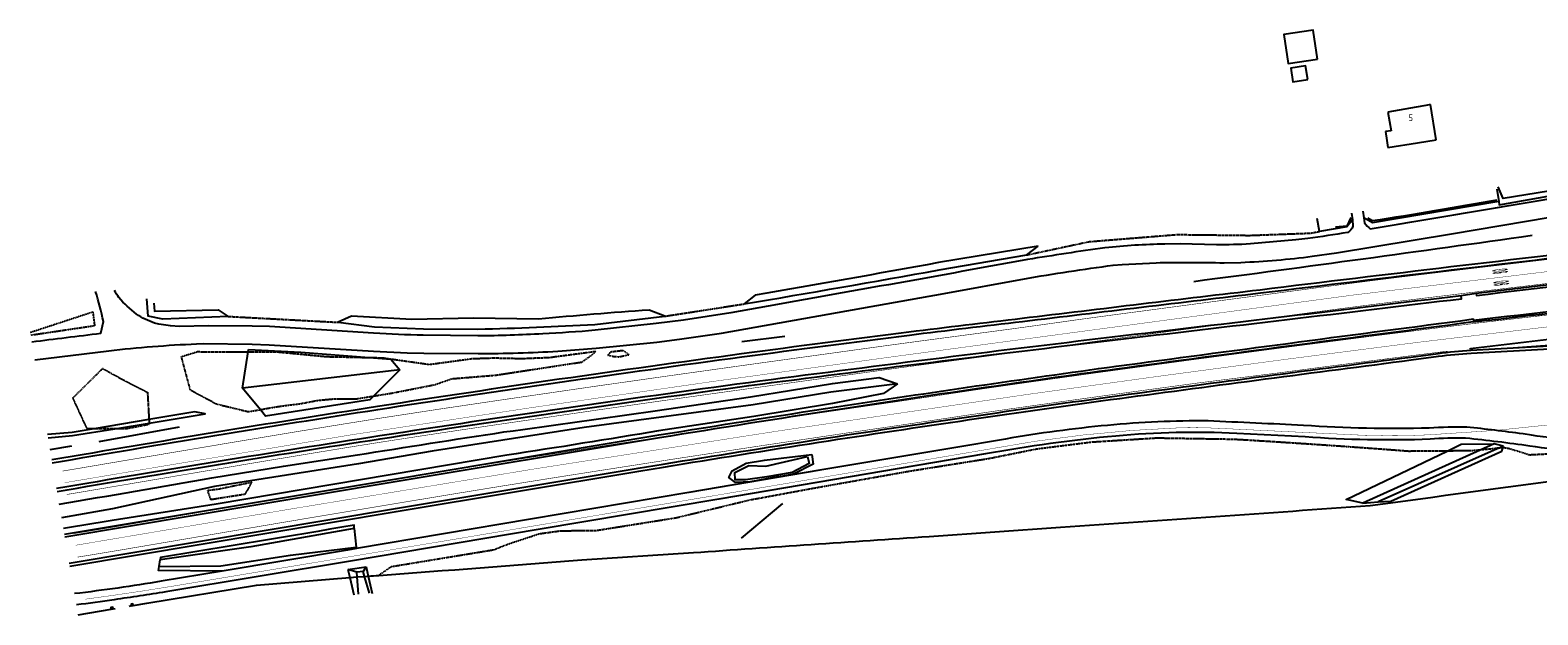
# Model space of a CAD drawing. Header units: metres. Extents: x 144112 to 146497, y 457631 to 458575.
# Tile 1 of 59: x 144112 to 144524, y 457631 to 457790. Entities that reach past the tile are written whole.
import ezdxf

# ---------------------------------------------------------------- set-up
doc = ezdxf.new("R2010")
doc.units = ezdxf.units.M
doc.header["$LTSCALE"] = 0.25
for name, pattern in [('GREPPEL', [100, 100, 0]), ('N237M200$0$030270', [0.75, 0.0675, -0.6825]), ('N237M200$0$13', [1, 0.25, -0.75]), ('N237M200$0$39', [3, 0.75, -2.25]), ('STIPPELFIJN', [0.375, 0.25, -0.125])]:
    doc.linetypes.add(name, pattern=pattern)
for name, color, linetype in [('B01_D', 1, 'CONTINUOUS'), ('B14_F', 1, 'CONTINUOUS'), ('N237M200$0$TM-L_03-27_10', 252, 'N237M200$0$030270'), ('N237M200$0$TM-L_1-3_45', 252, 'N237M200$0$13'), ('N237M200$0$TM-L_3-9_10', 252, 'N237M200$0$39'), ('N237M200$0$TM-L_C_15', 252, 'CONTINUOUS'), ('N237M200$0$TM-SYMBOOL', 252, 'CONTINUOUS'), ('ONDERGROND', 7, 'CONTINUOUS'), ('TER-T02', 3, 'RASTER'), ('TER-T04', 3, 'HAAG'), ('TER-T07', 3, 'GREPPEL'), ('TER-T09', 6, 'CONTINUOUS'), ('TOPOT05', 3, 'STIPPELFIJN'), ('TOPOT50', 6, 'CONTINUOUS'), ('WEG-T01', 7, 'CONTINUOUS'), ('WEG-T21', 12, 'CONTINUOUS'), ('Z02', 7, 'CONTINUOUS')]:
    doc.layers.add(name, color=color, linetype=linetype)
doc.styles.add('ISO', font='ISO')
doc.linetypes.add('HAAG', pattern='A,0.25,-0.25,[151,BLOK.SHX,S=0.25,R=0,X=0,Y=0],-0.25,0.25', length=1)
doc.linetypes.add('RASTER', pattern='A,0.25,-0.25,[150,BLOK.SHX,S=0.25,R=0,X=0,Y=0],-0.25,0.25', length=1)

# ---------------------------------------------------------------- blocks, each defined once
blk = doc.blocks.new('N237M200$0$km80')
at = {"layer": 'N237M200$0$TM-SYMBOOL'}
h = blk.add_hatch(color=256, dxfattribs=at)
edge = h.paths.add_edge_path()
edge.add_arc((-0.49, 3.9), 0.28, 18.1666, 49.3449, ccw=False)
edge.add_arc((-2.58, 3.22), 2.47, 7.5378, 18.0078, ccw=False)
edge.add_arc((-5.67, 2.96), 5.58, 2.031, 6.0763, ccw=False)
edge.add_arc((-5.85, 2.91), 5.76, -4.5788, 2.4253, ccw=False)
edge.add_arc((-4.03, 2.63), 3.92, 350.2399, 357.284, ccw=False)
edge.add_arc((-3.53, 1.25), 3.45, 4.5834, 12.1043, ccw=False)
edge.add_arc((-5.15, 1.06), 5.08, -3.3016, 5.2322, ccw=False)
edge.add_arc((-3.26, 0.8), 3.17, 345.5018, 359.3572, ccw=False)
edge.add_arc((-1.1, 0.27), 0.949, 333.2236, 344.0931, ccw=False)
edge.add_arc((-0.39, -0.1), 0.152, 311.7538, 335.6834, ccw=False)
edge.add_arc((-0.33, -0.16), 0.0582, 228.4026, 310.3602, ccw=False)
edge.add_arc((-0.24, -0.08), 0.183, 202.8699, 225.0195, ccw=False)
edge.add_arc((0.38, 0.25), 0.882, 195.7067, 207.0348, ccw=False)
edge.add_arc((2.9, 0.91), 3.49, 182.367, 194.9985, ccw=False)
edge.add_arc((4.98, 1.12), 5.57, 175.8662, 183.6395, ccw=False)
edge.add_arc((3.71, 1.23), 4.3, 170.0954, 176.0514, ccw=False)
edge.add_arc((3.34, 2.63), 3.92, 182.716, 189.7601, ccw=False)
edge.add_arc((8.45, 2.97), 9.05, 178.847, 183.3064, ccw=False)
edge.add_arc((4.98, 2.96), 5.58, 173.9237, 177.969, ccw=False)
edge.add_arc((2.74, 3.07), 3.34, 164.0623, 171.7831, ccw=False)
edge.add_arc((-0.19, 3.89), 0.298, 134.1111, 162.0845, ccw=False)
edge.add_arc((-0.35, 4.06), 0.0662, 51.9937, 131.7459, ccw=False)
edge = h.paths.add_edge_path(flags=16)
edge.add_arc((-0.35, 3.42), 0.0533, 41.9907, 138.0093, ccw=False)
edge.add_arc((-0.53, 3.29), 0.272, 15.6301, 36.4386, ccw=False)
edge.add_arc((-2.45, 2.95), 2.22, 0.3005, 10.7552, ccw=False)
edge.add_arc((-2.88, 2.78), 2.66, -9.1926, 3.9081, ccw=False)
edge.add_arc((-0.44, 2.38), 0.185, 322.6068, 354.0553, ccw=False)
edge.add_arc((-0.34, 2.3), 0.0572, 216.0874, 323.9126, ccw=False)
edge.add_arc((-0.24, 2.38), 0.185, 185.9447, 217.3932, ccw=False)
edge.add_arc((3.5, 2.91), 3.96, 179.1488, 187.9616, ccw=False)
edge.add_arc((1.73, 2.99), 2.19, 170.0156, 180.5617, ccw=False)
edge.add_arc((-0.19, 3.32), 0.237, 145.1324, 168.5778, ccw=False)
edge = h.paths.add_edge_path(flags=16)
edge.add_arc((-0.34, 1.63), 0.0667, 47.3097, 128.2265, ccw=False)
edge.add_arc((-0.44, 1.53), 0.205, 4.356, 43.6984, ccw=False)
edge.add_arc((-2.92, 1.08), 2.73, 4.3368, 9.9721, ccw=False)
edge.add_arc((-5.83, 1.08), 5.63, -2.0841, 2.0804, ccw=False)
edge.add_arc((-1.3, 0.9), 1.1, 345.3164, 358.6822, ccw=False)
edge.add_arc((-0.47, 0.68), 0.238, 315.9079, 344.5639, ccw=False)
edge.add_arc((-0.33, 0.55), 0.0466, 226.9434, 311.1532, ccw=False)
edge.add_arc((-0.26, 0.65), 0.16, 200.5878, 232.5673, ccw=False)
edge.add_arc((0.73, 0.93), 1.19, 183.0248, 196.7203, ccw=False)
edge.add_arc((5.62, 1.21), 6.1, 179.3848, 183.1719, ccw=False)
edge.add_arc((1.11, 1.25), 1.58, 169.0024, 179.2198, ccw=False)
edge.add_arc((-0.24, 1.53), 0.2, 133.2162, 174.4161, ccw=False)
edge = h.paths.add_edge_path(flags=16)
edge.add_arc((-0.27, 3.1), 0.679, 5.8952, 26.9532, ccw=False)
edge.add_arc((-3.8, 2.51), 4.25, 2.8463, 8.9356, ccw=False)
edge.add_arc((-14.01, 2.03), 14.48, 0.1377, 2.7551, ccw=False)
edge.add_arc((-12.28, 1.84), 12.75, -2.0839, 1.0074, ccw=False)
edge.add_arc((-5.51, 1.53), 5.98, 354.2774, 358.5436, ccw=False)
edge.add_arc((-0.67, 0.96), 1.11, 340.6916, 358.6083, ccw=False)
edge.add_arc((0.25, 0.64), 0.127, 309.9223, 340.4895, ccw=False)
edge.add_arc((0.31, 0.56), 0.0318, 222.1479, 316.0345, ccw=False)
edge.add_arc((0.39, 0.64), 0.147, 200.1249, 225.5208, ccw=False)
edge.add_arc((2.17, 1.09), 1.98, 184.7142, 194.6866, ccw=False)
edge.add_arc((8.72, 1.82), 8.57, 182.9838, 185.9608, ccw=False)
edge.add_arc((17.81, 2.1), 17.66, 180.1119, 182.3438, ccw=False)
edge.add_arc((52.01, 1.23), 51.87, 178.353, 179.0836, ccw=False)
edge.add_arc((9.34, 2.15), 9.2, 173.6195, 176.4286, ccw=False)
edge.add_arc((1.38, 3.01), 1.19, 160.1575, 171.9147, ccw=False)
edge.add_arc((0.3, 3.38), 0.047, 35.6377, 145.9532, ccw=False)
edge = h.paths.add_edge_path()
edge.add_arc((0.38, 4.02), 0.178, 139.2144, 155.6357)
edge.add_arc((2.04, 3.39), 1.96, 158.9666, 174.588)
edge.add_arc((19.15, 1.44), 19.17, 173.6163, 175.098)
edge.add_arc((17.8, 2.07), 17.78, 176.7503, 180.6695)
edge.add_arc((12.49, 1.76), 12.47, 179.5473, 184.3452)
edge.add_arc((12.07, 2.21), 12.1, 186.6151, 189.1018)
edge.add_arc((2.02, 0.57), 1.91, 188.2059, 201.567)
edge.add_arc((0.43, -0.02), 0.224, 210.8093, 225.4627)
edge.add_arc((0.31, -0.14), 0.0529, 223.7419, 307.9203)
edge.add_arc((0.24, -0.05), 0.164, 309.7014, 332.3424)
edge.add_arc((-1.19, 0.54), 1.72, 336.877, 351.8273)
edge.add_arc((-5.36, 1.25), 5.95, 350.8524, 355.897)
edge.add_arc((-16.63, 1.78), 17.23, 356.7968, 360.2686)
edge.add_arc((-18.39, 1.86), 18.99, 359.9997, 363.6709)
edge.add_arc((-10.16, 2.31), 10.75, 4.1011, 6.7433)
edge.add_arc((-1.51, 3.33), 2.03, 6.9495, 22.0861)
edge.add_arc((0.24, 4.03), 0.149, 22.7432, 42.4067)
edge.add_arc((0.3, 4.09), 0.0673, 40.0788, 139.9212)
blk = doc.blocks.new('N237_ondergrond1')
at = {"layer": 'B01_D', "color": 8}
for points in [[(144494.02, 457769.96), (144487.27, 457768.78)], [(144494.21, 457769.99), (144494.02, 457769.96)], [(144495.77, 457760.38), (144494.21, 457769.99)], [(144487.27, 457768.78), (144482.62, 457767.96)], [(144482.62, 457767.96), (144483.47, 457762.85)], [(144483.47, 457762.85), (144481.94, 457762.62)], [(144481.94, 457762.62), (144482.32, 457760.17)], [(144482.32, 457760.17), (144482.61, 457758.27)], [(144482.61, 457758.27), (144490.68, 457759.56)], [(144490.68, 457759.56), (144495.77, 457760.38)]]:
    blk.add_lwpolyline(points, dxfattribs=at)
at = {"layer": 'B14_F', "color": 8}
for points in [[(144463.4, 457782.42), (144462.22, 457790.33), (144454.18, 457789.12), (144455.36, 457781.21), (144463.4, 457782.42)], [(144460.72, 457776.87), (144460.13, 457780.59), (144456.08, 457779.95), (144456.68, 457776.22), (144460.72, 457776.87)]]:
    blk.add_lwpolyline(points, dxfattribs=at)
at = {"layer": 'N237M200$0$TM-L_03-27_10', "color": 8, "const_width": 0.1, "flags": 128}
blk.add_lwpolyline([(144669.98, 457717.94, 0.030685), (144639.64, 457712.24), (144635.23, 457710.81, -0.02057), (144614.62, 457703.05, -0.009232), (144586.99, 457694.33, -0.032872), (144549.49, 457685.57, -0.028318), (144493.48, 457679.74, -0.020539), (144476, 457679.63), (144436.87, 457681.51, 0.020743), (144425.81, 457681.68, 0.028304), (144386.25, 457677.98, -0.00108), (144150.79, 457638.4, -0.007743), (144126.88, 457634.84, -0.007743)], format="xyb", dxfattribs=at)
at = {"layer": 'N237M200$0$TM-L_1-3_45', "color": 8, "const_width": 0.45, "flags": 128}
blk.add_lwpolyline([(144504.88, 457703.27), (144601.26, 457714.72, 0.010932), (144632.85, 457719.27)], format="xyb", dxfattribs=at)
at = {"layer": 'N237M200$0$TM-L_3-9_10', "color": 8, "const_width": 0.1, "flags": 128}
for points in [[(144121.24, 457666.66), (144146.82, 457670.98), (144200.16, 457679.86, -0.004883), (144347.94, 457701.16), (144473.37, 457717.98), (144601.61, 457733.45, 0.011912), (144645.58, 457740.42)], [(144654.8, 457726.82, -0.015595), (144611.44, 457719.54), (144592.97, 457717.2), (144490.83, 457705.03, 0.003627), (144384.02, 457690.77, 0.006546), (144182.81, 457659.45), (144124.27, 457649.58)]]:
    blk.add_lwpolyline(points, format="xyb", dxfattribs=at)
at = {"layer": 'N237M200$0$TM-L_C_15', "color": 8, "const_width": 0.15, "flags": 128}
for points in [[(144332.51, 457702.31, -0.001482), (144354.71, 457705.35), (144378.83, 457708.55, 0.001807), (144396.62, 457711.03), (144401.93, 457711.76), (144461.9, 457719.75, -0.001308), (144479.49, 457722.04), (144486.03, 457722.85), (144502.14, 457724.8), (144549.24, 457730.39), (144570.68, 457733.01), (144593.62, 457735.73), (144601.2, 457736.68, 0.00412), (144611.64, 457738.13), (144614.45, 457738.55), (144630.01, 457741), (144633.49, 457741.58), (144642.2, 457743.11), (144645.56, 457743.73), (144651.64, 457744.93)], [(144550, 457723.93), (144502.91, 457718.35), (144486.82, 457716.4), (144480.3, 457715.59, 0.001308), (144462.75, 457713.31), (144402.8, 457705.31), (144397.51, 457704.59, -0.001808), (144379.71, 457702.11), (144355.56, 457698.91, 0.00148), (144333.46, 457695.88, 0.000998), (144282.16, 457688.74), (144267.16, 457686.59), (144240.95, 457682.78, 0.00214), (144208.6, 457677.91, 0.001869), (144186.67, 457674.36, 0.001027), (144147.36, 457667.77), (144121.81, 457663.44)], [(144451.87, 457696.26, -0.002239), (144499.03, 457702.32), (144555.25, 457706.46), (144568.92, 457708), (144590.73, 457710.61, 0.003581), (144606.46, 457712.52, 0.006782), (144614.73, 457713.7), (144637.31, 457717.24), (144640.47, 457717.76, 0.004819), (144656.77, 457720.85)], [(144553.81, 457715.81), (144538.77, 457713.97), (144531.82, 457713.14), (144508.12, 457710.42), (144496.59, 457709.02), (144479.1, 457706.82, 0.002287), (144401.33, 457696.47), (144383.56, 457693.98), (144371.45, 457692.24), (144347.88, 457688.72, 0.00159), (144316.86, 457684.15, 0.002394), (144245.26, 457673.07), (144227.4, 457670.17, 0.000818), (144182.27, 457662.65, 0.000447), (144134.51, 457654.53), (144123.71, 457652.74)], [(144332.58, 457702.32, 0.001421), (144266.23, 457693.03), (144240.01, 457689.21), (144223.8, 457686.81), (144207.6, 457684.33), (144196.6, 457682.57), (144185.61, 457680.78), (144165.94, 457677.5, 0.00038), (144120.68, 457669.84, 0.00038)], [(144451.84, 457696.55), (144464.43, 457698.22, -0.001575), (144498.99, 457702.62, -0.001575)], [(144335.71, 457680.38), (144348.83, 457682.29), (144368.34, 457685.21), (144379.3, 457686.81, -0.001584), (144416.28, 457691.96), (144431.29, 457693.99), (144451.84, 457696.55)], [(144124.84, 457646.34), (144135.6, 457648.12), (144177.3, 457655.22, -0.000787), (144203.8, 457659.67), (144228.46, 457663.76, -0.001888), (144264.14, 457669.48, -0.002508), (144335.73, 457680.38)]]:
    blk.add_lwpolyline(points, format="xyb", dxfattribs=at)
at = {"layer": 'TER-T02', "color": 8, "flags": 128}
for points in [[(144512.36, 457746.91), (144512.95, 457743.5)], [(144512.95, 457743.5), (144478.44, 457737.66), (144476.01, 457739.08)], [(144463.97, 457735.32), (144463.33, 457738.83)], [(144472.99, 457738.54), (144471.37, 457736.55), (144463.97, 457735.32)], [(144317.91, 457706.62), (144306.23, 457705.14)], [(144140, 457633.09), (144143.67, 457633.75), (144173.62, 457638.72), (144199.13, 457640.77)], [(144199.13, 457640.77), (144201.13, 457640.92)], [(144201.13, 457640.92), (144203.18, 457641.07)], [(144203.18, 457641.07), (144204.14, 457641.15)], [(144140, 457633.09), (144139.91, 457633.57), (144139.43, 457633.49), (144139.51, 457633.01)], [(144124.93, 457630.56), (144133.97, 457632.09)], [(144134.48, 457632.17), (144134.39, 457632.67), (144133.89, 457632.59), (144133.97, 457632.09)], [(144133.97, 457632.09), (144134.48, 457632.17)], [(144135.1, 457632.14), (144134.48, 457632.17)], [(144139.51, 457633.01), (144138.87, 457632.89)], [(144139.51, 457633.01), (144140, 457633.09)]]:
    blk.add_lwpolyline(points, dxfattribs=at)
for points in [[(144429.61, 457721.69, 0.002888), (144522.03, 457734.29)], [(144207.04, 457641.36, 0.00194), (144262.45, 457645.6), (144292.95, 457647.58, -0.001718), (144357.32, 457651.97), (144393.23, 457654.54, 0.001461), (144477.81, 457660.46, 0.000722), (144532.58, 457667.88)], [(144204.14, 457641.15, 0.000101), (144207.04, 457641.36)]]:
    blk.add_lwpolyline(points, format="xyb", dxfattribs=at)
at = {"layer": 'TER-T04', "color": 8, "flags": 128}
blk.add_lwpolyline([(144512.32, 457743.86, -0.004396), (144478.41, 457738.18), (144477.17, 457738.95)], format="xyb", dxfattribs=at)
blk.add_lwpolyline([(144472.5, 457739.11), (144471.41, 457736.75), (144468.27, 457736.45)], dxfattribs=at)
at = {"layer": 'TER-T07', "color": 8}
for points in [[(144130.7, 457677.9), (144152.65, 457681.92)], [(144117.27, 457675.74), (144123.25, 457676.74)], [(144317.29, 457661.02), (144306.03, 457651.51)]]:
    blk.add_lwpolyline(points, dxfattribs=at)
at = {"layer": 'TER-T09', "color": 8}
for points in [[(144169.85, 457692.46), (144171.36, 457702.42)], [(144171.36, 457702.42), (144171.46, 457703.11)], [(144171.46, 457703.11), (144185.74, 457702.32), (144204.41, 457700.88)], [(144204.41, 457700.88), (144210.3, 457700.43), (144212.8, 457697.49)], [(144212.8, 457697.49), (144205.48, 457690.24)], [(144174.74, 457686.55), (144169.85, 457692.46)], [(144205.48, 457690.24), (144204.58, 457689.34), (144176.13, 457684.86), (144174.74, 457686.55)], [(144507.79, 457675.59), (144475.77, 457661.08)], [(144479.97, 457661.41), (144483.38, 457661.6), (144513.72, 457675.33), (144513.89, 457675.84), (144514.03, 457676.26)], [(144511.63, 457677.33), (144507.79, 457675.59)], [(144514.15, 457676.64), (144511.63, 457677.33)], [(144514.03, 457676.26), (144514.15, 457676.64)], [(144475.77, 457661.08), (144479.97, 457661.41)]]:
    blk.add_lwpolyline(points, dxfattribs=at)
for points in [[(144119.79, 457660.85, 0.003495), (144161.47, 457668.01), (144181.02, 457671.19), (144201.21, 457674.28, -0.002081), (144241.2, 457680.54, 0.002967), (144282.54, 457686.33), (144308.51, 457690.12), (144330.97, 457693.8), (144343.69, 457695.45), (144348.71, 457693.68)], [(144348.71, 457693.68), (144344.84, 457691.08), (144330.97, 457688.29), (144309.51, 457684.75), (144283.42, 457680.81, -0.003232), (144242, 457674.19), (144162.67, 457660.82), (144134.26, 457656.39, -0.000709), (144120.92, 457654.19, -0.000709)]]:
    blk.add_lwpolyline(points, format="xyb", dxfattribs=at)
at = {"layer": 'TOPOT05', "color": 8, "flags": 128}
for points in [[(144384, 457728.91), (144400.98, 457732.54), (144424.99, 457734.48), (144444.85, 457734.25), (144461.54, 457734.87), (144463.97, 457735.32)], [(144111.84, 457707.76), (144128.94, 457713.38), (144129.44, 457709.51), (144111.98, 457706.92)], [(144165.88, 457712.11), (144195.91, 457710.5)], [(144285.17, 457712.16), (144306.83, 457715.53)], [(144174.74, 457686.55), (144171.41, 457685.99), (144162.78, 457688.09), (144155.62, 457691.94), (144153.15, 457701.14), (144157.48, 457702.48), (144171.36, 457702.42)], [(144171.36, 457702.42), (144179.5, 457702.41), (144192.75, 457701.13), (144204.41, 457700.88)], [(144204.41, 457700.88), (144208.09, 457700.81), (144220.86, 457699), (144232.45, 457700.58), (144238.45, 457700.78), (144246.03, 457700.61), (144253.56, 457700.9), (144266.23, 457702.58)], [(144266.23, 457702.58), (144265.48, 457701.72), (144262.46, 457699.55), (144238.95, 457695.97), (144226.99, 457694.99), (144222.29, 457693.36), (144210.8, 457691.1), (144205.48, 457690.24)], [(144129.3, 457681.4), (144127.42, 457681.4), (144123.52, 457689.83), (144131.65, 457697.89)], [(144144.35, 457682.95), (144144.37, 457682.58), (144138.41, 457681.43), (144134.95, 457681.42)], [(144144.29, 457683.95), (144144.35, 457682.95)], [(144134.95, 457681.42), (144129.3, 457681.4)], [(144507.79, 457675.59), (144505.43, 457675.38), (144498.78, 457675.32)], [(144512.99, 457676.13), (144511.49, 457675.93), (144507.79, 457675.59)], [(144514.03, 457676.26), (144512.99, 457676.13)], [(144532.58, 457667.88), (144532.34, 457669.64), (144530.18, 457674.67), (144521.27, 457674.22), (144515.85, 457675.92), (144514.03, 457676.26)]]:
    blk.add_lwpolyline(points, dxfattribs=at)
for points in [[(144273.79, 457702.85), (144275.46, 457701.58), (144272.71, 457701), (144271.32, 457701.05), (144269.58, 457701.43), (144270.46, 457702.47)], [(144172.38, 457666.86), (144170.5, 457663.49), (144161.21, 457662.02), (144160.32, 457664.6), (144163.37, 457664.98)]]:
    blk.add_lwpolyline(points, close=True, dxfattribs=at)
for points in [[(144131.65, 457697.89, 0.015188), (144143.89, 457691.37), (144144.29, 457683.95)], [(144205.48, 457690.24), (144201.14, 457689.54), (144194.9, 457689.5), (144190.39, 457689.08), (144185.33, 457688.12, 0.022568), (144174.74, 457686.55)], [(144498.78, 457675.32), (144488.31, 457675.24, 0.004277), (144440.78, 457678.48), (144419.5, 457678.83), (144401.8, 457677.72), (144386.75, 457675.84), (144373.6, 457673.2), (144352.05, 457669.77), (144325.68, 457665.08), (144308.42, 457661.9), (144288.22, 457657.01), (144266.58, 457653.56), (144256.63, 457653.44), (144250.9, 457652.65), (144242.14, 457649.75), (144238.43, 457648.27), (144210.38, 457643.65), (144207.04, 457641.36)]]:
    blk.add_lwpolyline(points, format="xyb", dxfattribs=at)
at = {"layer": 'TOPOT50', "color": 8}
for points in [[(144571.26, 457752.76), (144545.07, 457749.36), (144514.11, 457744.36), (144512.77, 457747.47)], [(144512.95, 457743.5), (144513, 457742.57), (144545.23, 457748.34), (144571.26, 457752.76)], [(144384, 457728.91), (144387.13, 457731.33)], [(144165.88, 457712.11), (144148.04, 457711.35), (144144.09, 457712.19), (144143.66, 457716.9)], [(144145.62, 457715.75), (144145.78, 457713.54), (144163.21, 457713.91), (144165.88, 457712.11)], [(144285.17, 457712.16), (144280.88, 457713.83)], [(144212.8, 457697.49), (144169.85, 457692.46)], [(144348.71, 457693.68), (144330.5, 457691.44), (144309.27, 457687.99), (144263.11, 457681.76), (144221.59, 457675.33), (144201.55, 457671.84), (144162.18, 457665.61), (144134.29, 457659.55), (144120.43, 457657.1)], [(144144.29, 457683.95), (144129.3, 457681.4)], [(144134.95, 457681.42), (144144.35, 457682.95)], [(144156.77, 457686.08), (144144.29, 457683.95)], [(144144.35, 457682.95), (144159.63, 457685.45), (144156.77, 457686.08)], [(144129.3, 457681.4), (144123.33, 457680.39), (144116.57, 457679.85)], [(144116.73, 457678.94), (144123.36, 457679.53), (144134.95, 457681.42)], [(144475.77, 457661.08), (144471.24, 457662.12), (144498.78, 457675.32)], [(144512.99, 457676.13), (144512.47, 457675.89), (144479.97, 457661.41)], [(144498.78, 457675.32), (144502.62, 457677.16), (144511.63, 457677.33)], [(144514.15, 457676.64), (144512.99, 457676.13)], [(144200.3, 457654.19), (144172.07, 457649.18), (144147.32, 457645.59)], [(144200.3, 457654.19), (144200.84, 457649.08)], [(144147.09, 457643.82), (144163.93, 457643.98), (144182.9, 457646.86), (144200.84, 457649.08)], [(144200.84, 457649.08), (144200.92, 457648.66)], [(144164.26, 457642.54), (144146.91, 457642.65), (144147.09, 457643.82)], [(144147.09, 457643.82), (144147.32, 457645.59)], [(144198.63, 457642.96), (144203.57, 457643.68)], [(144201.02, 457642.25), (144198.63, 457642.96)], [(144198.63, 457642.96), (144199.13, 457640.77)], [(144202.78, 457642.44), (144201.02, 457642.25)], [(144201.13, 457640.92), (144201.02, 457642.25)], [(144203.57, 457643.68), (144202.78, 457642.44)], [(144203.18, 457641.07), (144202.78, 457642.44)], [(144203.57, 457643.68), (144204.14, 457641.15)], [(144199.13, 457640.77), (144200.22, 457636.04)], [(144201.54, 457636.26), (144201.13, 457640.92)], [(144204.51, 457636.45), (144203.18, 457641.07)], [(144204.14, 457641.15), (144205.22, 457636.36)]]:
    blk.add_lwpolyline(points, dxfattribs=at)
for points in [[(144387.13, 457731.33), (144359.89, 457726.82, -0.002833), (144309.84, 457717.91), (144306.83, 457715.53)], [(144306.83, 457715.53, 0.003411), (144360.1, 457724.84), (144384, 457728.91)], [(144280.88, 457713.83, 0.007361), (144250.67, 457711.35), (144232.92, 457711.61), (144216.05, 457711.3), (144199.57, 457712.22), (144195.91, 457710.5)], [(144195.91, 457710.5), (144205.85, 457709.3), (144219.25, 457708.74), (144234.13, 457708.64, 0.008204), (144266.04, 457709.92), (144285.17, 457712.16)], [(144200.3, 457654.19), (144200.3, 457655.07, -0.002269), (144147.44, 457646.21), (144147.32, 457645.59)]]:
    blk.add_lwpolyline(points, format="xyb", dxfattribs=at)
blk.add_lwpolyline([(144325.34, 457674.39), (144325.69, 457671.73), (144320.28, 457668.96, 0.007324), (144308.57, 457666.95), (144304.42, 457666.73), (144302.65, 457668.09), (144303.54, 457669.9), (144307.33, 457671.97), (144312.4, 457672.81)], format="xyb", close=True, dxfattribs=at)
blk.add_lwpolyline([(144324.14, 457673.86), (144324.55, 457671.89), (144319.97, 457669.48), (144313.04, 457668.26), (144307.17, 457667.5), (144304.41, 457667.45), (144304.31, 457669.45), (144308.13, 457671.4), (144312.7, 457671.23)], close=True, dxfattribs=at)
at = {"layer": 'WEG-T01', "color": 8}
for points in [[(144476.01, 457739.08), (144476.25, 457737.64, 0.084214), (144477.8, 457736.08, 0.001878), (144599.23, 457756.65), (144635.79, 457762.73)], [(144113.12, 457700.25), (144133.3, 457702.74, -0.017214), (144157.3, 457704.62), (144159.09, 457704.67), (144172.46, 457704.52), (144177.15, 457704.36), (144205.56, 457702.64), (144214.8, 457702.17), (144219.39, 457702.07), (144234.22, 457701.98, 0.016547), (144255.96, 457702.63), (144266.41, 457703.43), (144283.01, 457705.11), (144289.17, 457705.85), (144300.67, 457707.56), (144361.4, 457718.39), (144383.37, 457722.41, -0.007586), (144407.59, 457726.11), (144410.02, 457726.32), (144419.29, 457726.78, -0.010395), (144437.88, 457726.76), (144442.44, 457726.87, 0.020535), (144461.97, 457728.53), (144468.59, 457729.52), (144499.97, 457734.69), (144546.84, 457742.63)], [(144651.14, 457745.99, -0.014667), (144624.59, 457741.13, -0.013676), (144581.02, 457735.13), (144551.95, 457731.72, 0.001776), (144447.69, 457719.32, 0.000576), (144382.74, 457711.53, 0.002856), (144351.83, 457707.79, 0.00277), (144306.09, 457701.84, 0.005341), (144206.68, 457687.47, 0.004219), (144117.75, 457672.88, 0.004219)], [(144117.89, 457672.09, -0.00422), (144206.8, 457686.68, -0.005341), (144306.2, 457701.04, -0.002771), (144351.93, 457707, -0.002856), (144382.83, 457710.74, -0.000576), (144447.79, 457718.52, -0.001776), (144552.04, 457730.92), (144581.11, 457734.34, 0.013674), (144624.71, 457740.34, 0.014811), (144651.57, 457745.26)], [(144472.99, 457738.54), (144473.06, 457736.74, -0.166436), (144471.68, 457735.08, -0.009535), (144460.72, 457733.39), (144457.48, 457733.02), (144445.07, 457731.9, -0.01379), (144435.77, 457731.69), (144425.89, 457731.92), (144421.66, 457731.87, 0.019816), (144405.36, 457730.88, 0.005874), (144384.23, 457727.64, -0.001394), (144303.22, 457713.13), (144290.23, 457711.09), (144282.78, 457710.13), (144266.15, 457708.31, -0.008251), (144251.82, 457707.36, -0.010702), (144234.09, 457706.77), (144219.19, 457706.94, -0.011712), (144205.63, 457707.54), (144177.17, 457709.32), (144172.51, 457709.47), (144160.58, 457709.58), (144152.59, 457709.38), (144150.2, 457709.5), (144146.96, 457710), (144145.82, 457710.28, -0.066703), (144140.85, 457712.74, -0.045268), (144136.07, 457717.25, -0.028511), (144134.87, 457719.22)], [(144653.35, 457738.18, -0.008171), (144634.54, 457734.71, -0.00613), (144607.69, 457730.54), (144594.46, 457728.83), (144506.75, 457718.36)], [(144506.03, 457710.63, 0.003069), (144553.76, 457716.26), (144557.32, 457716.91), (144581.39, 457722.22), (144585.33, 457722.93), (144589.17, 457723.52, 0.006093), (144606.24, 457725.59), (144625.58, 457728.34), (144633.05, 457729.54), (144654.21, 457733.53)], [(144534.52, 457678.36, -0.029406), (144521.83, 457679.67), (144519.51, 457680.01, 0.008121), (144504.16, 457681.87, 0.021808), (144493.92, 457681.58, -0.024063), (144459.59, 457682.34, 0.00078), (144433.49, 457683.54, 0.02614), (144406.08, 457682.34, 0.019046), (144378.16, 457678.61), (144364.09, 457676.21), (144327.49, 457670.11), (144291.69, 457663.95), (144248.51, 457656.73), (144200.92, 457648.66)], [(144112.28, 457705.17, -0.000416), (144131.1, 457707.51), (144131.87, 457710.68, 0.013995), (144129.73, 457718.89)], [(144502.58, 457717.75, -0.000647), (144407.36, 457706.43, 0.002663), (144308.01, 457694, 0.004438), (144207.34, 457679.46, 0.004347), (144119.08, 457665.06, 0.004347)], [(144119.21, 457664.28, -0.004347), (144207.46, 457678.67, -0.004438), (144308.12, 457693.21, -0.002663), (144407.45, 457705.63, 0.000647), (144502.68, 457716.95), (144502.58, 457717.75)], [(144534.43, 457675.34, -0.029491), (144521.34, 457676.68, 0.009045), (144503.85, 457678.84, 0.021223), (144494.13, 457678.56, -0.028151), (144459.98, 457679.21), (144441.37, 457680.15, 0.035937), (144408.29, 457679.42, 0.02234), (144372.75, 457674.52), (144349.17, 457670.59), (144299.9, 457662.21), (144250.57, 457653.91), (144199.32, 457645.27), (144148.85, 457636.84, -0.004563), (144134.78, 457634.7, -0.007006), (144124.47, 457633.29, -0.007006)], [(144121.2, 457652.57), (144209.71, 457667.4), (144283.56, 457679.73, -0.001465), (144332.06, 457687.41, -0.003876), (144408.38, 457698.49, -0.000915), (144502.43, 457710.93), (144505.92, 457711.42), (144505.97, 457711.02)], [(144506.03, 457710.63), (144502.53, 457710.13, 0.000915), (144408.48, 457697.7, 0.003876), (144332.18, 457686.62, 0.001465), (144283.69, 457678.94), (144209.85, 457666.61), (144121.33, 457651.79)], [(144122.53, 457644.69), (144211.62, 457659.58), (144277.89, 457670.64), (144284.69, 457671.74, -0.002218), (144327.19, 457678.53, -0.004156), (144409.29, 457690.51, -0.001226), (144488.88, 457701), (144496.33, 457702, -0.018382), (144505.27, 457702.85), (144549.78, 457705.32)], [(144122.67, 457643.9), (144211.75, 457658.79), (144278.02, 457669.85), (144284.82, 457670.95, -0.002218), (144327.32, 457677.74, -0.004155), (144409.39, 457689.72, -0.001226), (144488.99, 457700.21), (144496.43, 457701.21, -0.018378), (144505.32, 457702.05), (144549.82, 457704.52), (144549.78, 457705.32)], [(144164.26, 457642.54), (144147.59, 457639.76, -0.014208), (144123.95, 457636.36, -0.014208)]]:
    blk.add_lwpolyline(points, format="xyb", dxfattribs=at)
for points in [[(144472.69, 457740.35), (144472.99, 457738.54)], [(144475.8, 457740.85), (144476.01, 457739.08)], [(144506.75, 457718.36), (144502.58, 457717.75)], [(144505.97, 457711.02), (144506.03, 457710.63)], [(144200.92, 457648.66), (144198.52, 457648.25), (144164.26, 457642.54)]]:
    blk.add_lwpolyline(points, dxfattribs=at)
at = {"layer": 'WEG-T21', "color": 8}
blk.add_lwpolyline([(144506.75, 457718.36), (144506.83, 457717.86, 0.001521), (144607.72, 457730.09, 0.014574), (144652.99, 457737.67), (144653.69, 457733.89, -0.01174), (144625.54, 457728.84), (144606.15, 457726.01, -0.005643), (144589.35, 457723.9), (144582.26, 457722.77), (144579.33, 457722.18), (144556.27, 457717.08), (144554.45, 457716.75, -0.003307), (144505.97, 457711.02)], format="xyb", dxfattribs=at)
at = {"layer": 'N237M200$0$TM-SYMBOOL', "color": 8, "rotation": 95.97219914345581}
for p in [(144515.23, 457724.66), (144515.53, 457721.43)]:
    blk.add_blockref('N237M200$0$km80', p, dxfattribs=at)
at = {"layer": 'Z02', "color": 8, "style": 'ISO'}
blk.add_text('5', height=1.8, dxfattribs=at).set_placement((144488.25, 457765.49))

msp = doc.modelspace()

# ---------------------------------------------------------------- block references
at = {"layer": 'ONDERGROND'}
msp.add_blockref('N237_ondergrond1', (0, 0), dxfattribs=at)

doc.saveas('drawing.dxf')
